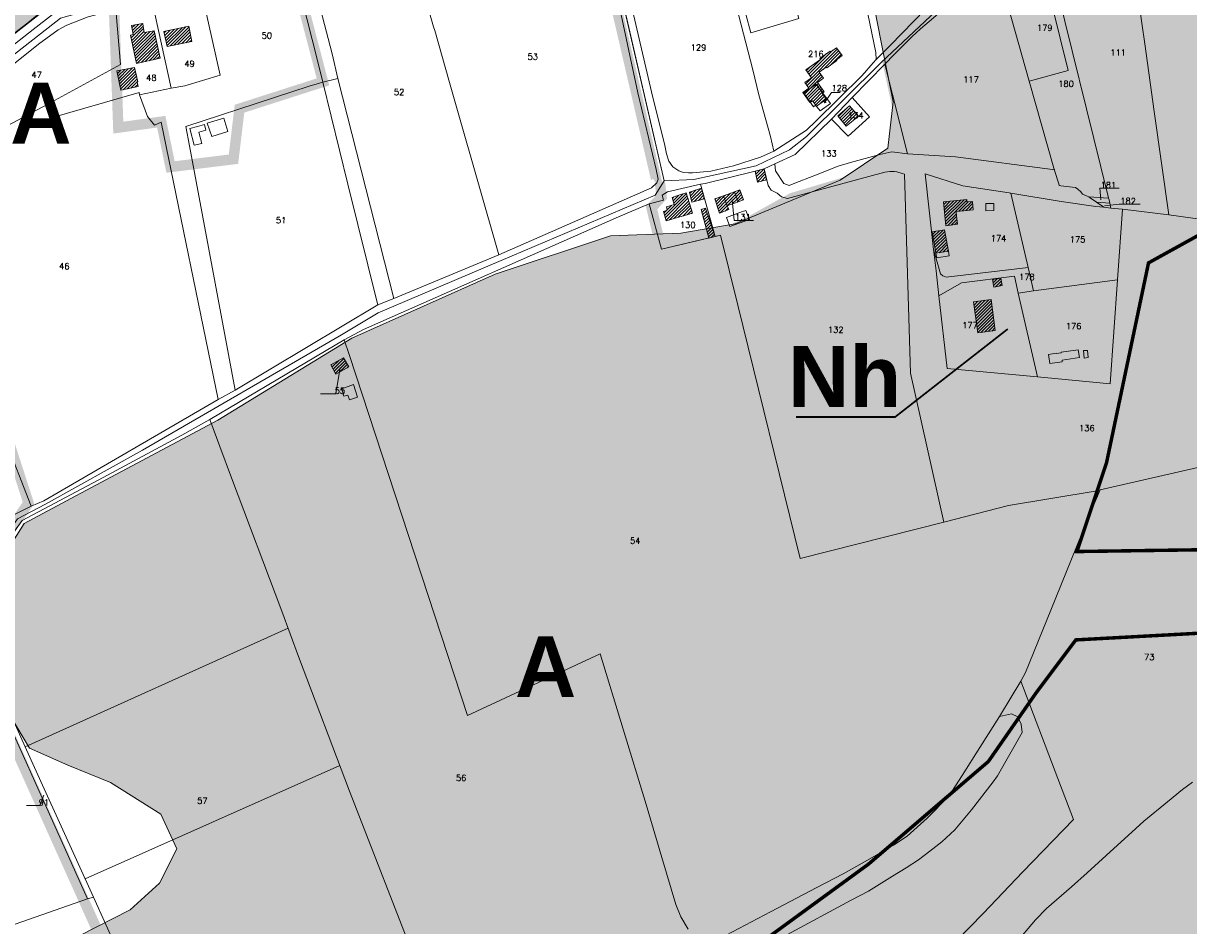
# Model space of a CAD drawing. Header units: metres. Extents: x 578835 to 593571, y 248557 to 255108.
# Tile 124 of 251: x 584321 to 584993, y 250577 to 251097. Entities that reach past the tile are written whole.
import ezdxf

# ---------------------------------------------------------------- set-up
doc = ezdxf.new("R2010")
doc.units = ezdxf.units.M
doc.linetypes.add('CACHEX2', pattern=[0.75, 0.5, -0.25])
doc.linetypes.add('SOLID_LINE', pattern=[0])
for name, color, linetype, lineweight in [('Cad-BATIMENT_BATI_LEGER13', 7, 'SOLID_LINE', 0), ('Cad-BATIMENT_BATI_PRIVE12', 7, 'SOLID_LINE', 0), ('Cad-BATIMENT_BATI_PRIVE12_HACH', 7, 'SOLID_LINE', 0), ('Cad-HYDROGRAPHI_COURS_D_EAU28', 5, 'SOLID_LINE', 0), ('Cad-PARCELLAIRE_PARCELLE1', 250, 'SOLID_LINE', 0), ('Cad-PARCELLAIRE_PARCELLE1_', 250, 'SOLID_LINE', 0), ('Cad-RESEAU_ROUT_AXE_DE_VOIE26', 255, 'SOLID_LINE', 0), ('Cad-RESEAU_ROUT_LIMITE_DE_VOIE_P23', 8, 'SOLID_LINE', 0), ('Cad-TOPONYMIE_DETAIL_PARCELLAIR181', 7, 'SOLID_LINE', 0), ('Cad-TOPONYMIE_NUMERO_DE_PARCELL182', 250, 'SOLID_LINE', 0), ('EBC', 114, 'Continuous', 53), ('EBC hachures', 114, 'Continuous', 18), ('PLU', 7, 'CACHEX2', 5), ('PPRI global - contour', 152, 'Continuous', 5), ('PPRI global - hachures', 152, 'Continuous', 5)]:
    doc.layers.add(name, color=color, linetype=linetype, lineweight=lineweight)
doc.layers.add('PLU nom', color=7, linetype='Continuous')
doc.styles.get("Standard").update_dxf_attribs({"font": 'arialbd_0.ttf', "height": 50})
doc.styles.add('TEXTSTYLE_45_11', font='txt.shx', dxfattribs={"oblique": 50})

msp = doc.modelspace()

# ---------------------------------------------------------------- hatches: boundary and pattern name
at = {"layer": 'Cad-BATIMENT_BATI_PRIVE12_HACH', "ltscale": 0.4}
h = msp.add_hatch(dxfattribs=at)
h.set_pattern_fill('ANSI31', color=256, scale=0.4, style=0)
h.paths.add_polyline_path([(584400.25, 251076.83), (584396.86, 251092.72), (584391.1, 251091.67), (584390.47, 251095.3), (584390.16, 251096.94), (584383.67, 251095.73), (584384.61, 251090.46), (584383.22, 251090.23), (584386.64, 251073.91)])
h = msp.add_hatch(dxfattribs=at)
h.set_pattern_fill('ANSI31', color=256, scale=0.4, style=0)
h.paths.add_polyline_path([(584418.4, 251086.49), (584416.77, 251095.27), (584402.43, 251092.29), (584404.22, 251083.63)])
h = msp.add_hatch(dxfattribs=at)
h.set_pattern_fill('ANSI31', color=256, scale=0.4, style=0)
h.paths.add_polyline_path([(584793.05, 251078.35), (584789.71, 251082.86), (584786.44, 251080.47), (584786.06, 251081), (584780.16, 251076.72), (584780.61, 251076.2), (584772.13, 251070.13), (584775.4, 251065.61), (584771.59, 251062.85), (584773.92, 251059.59), (584770.42, 251057.06), (584774.53, 251051.38), (584776.01, 251052.4), (584778.33, 251049.25), (584784.02, 251053.29), (584781.58, 251056.77), (584782.75, 251057.54), (584778.93, 251062.79), (584782.35, 251065.3), (584779.83, 251068.77), (584783.88, 251071.67), (584784.16, 251071.25), (584790.07, 251075.54), (584789.79, 251075.96)])
h = msp.add_hatch(dxfattribs=at)
h.set_pattern_fill('ANSI31', color=256, scale=0.4, style=0)
h.paths.add_polyline_path([(584387.6, 251060.51), (584387.05, 251063.13), (584387.46, 251063.17), (584385.52, 251071.59), (584375.31, 251069.51), (584377.09, 251061.07), (584377.56, 251058.43)])
h = msp.add_hatch(dxfattribs=at)
h.set_pattern_fill('ANSI31', color=256, scale=0.4, style=0)
h.paths.add_polyline_path([(584802.39, 251043.57), (584797.36, 251049.5), (584790.58, 251043.7), (584795.39, 251037.64)])
h = msp.add_hatch(dxfattribs=at)
h.set_pattern_fill('ANSI31', color=256, scale=0.4, style=0)
h.paths.add_polyline_path([(584749.56, 251006.83), (584748.12, 251013.17), (584742.89, 251011.73), (584744.24, 251005.49)])
h = msp.add_hatch(dxfattribs=at)
h.set_pattern_fill('ANSI31', color=256, scale=0.4, style=0)
h.paths.add_polyline_path([(584706.82, 250987.53), (584703.28, 250999.39), (584699.03, 250997.92), (584695.09, 250996.7), (584696.35, 250992.57), (584691.84, 250991.18), (584692.24, 250989.32), (584690.16, 250988.59), (584691.61, 250983.15)])
h = msp.add_hatch(dxfattribs=at)
h.set_pattern_fill('ANSI31', color=256, scale=0.4, style=0)
h.paths.add_polyline_path([(584713.79, 250995.92), (584712.05, 251001.91), (584705.06, 250999.65), (584706.53, 250993.98)])
h = msp.add_hatch(dxfattribs=at)
h.set_pattern_fill('ANSI31', color=256, scale=0.4, style=0)
h.paths.add_polyline_path([(584727.75, 250989.62), (584726.91, 250991.78), (584724.78, 250997.62), (584719.73, 250995.86), (584722.48, 250987.62)])
h = msp.add_hatch(dxfattribs=at)
h.set_pattern_fill('ANSI31', color=256, scale=0.4, style=0)
h.paths.add_polyline_path([(584733.14, 250994.2), (584731.01, 250999.93), (584724.78, 250997.62), (584726.91, 250991.78)])
h = msp.add_hatch(dxfattribs=at)
h.set_pattern_fill('ANSI31', color=256, scale=0.4, style=0)
h.paths.add_polyline_path([(584736.26, 250995.35), (584734.13, 251001.08), (584731.01, 250999.93), (584733.14, 250994.2)])
h = msp.add_hatch(dxfattribs=at)
h.set_pattern_fill('ANSI31', color=256, scale=0.4, style=0)
h.paths.add_polyline_path([(584861.06, 250988.73), (584865.31, 250989.2), (584868.57, 250989.58), (584868.09, 250994.34), (584864.9, 250994.07), (584864.78, 250995.51), (584851.37, 250994.17), (584852.86, 250980.35), (584859.46, 250981.24), (584858.89, 250985.98), (584858.76, 250988.54)])
h = msp.add_hatch(dxfattribs=at)
h.set_pattern_fill('ANSI31', color=256, scale=0.4, style=0)
h.paths.add_polyline_path([(584719.98, 250974.14), (584714.25, 250990.49), (584711.75, 250989.73), (584716.26, 250973.27)])
h = msp.add_hatch(dxfattribs=at)
h.set_pattern_fill('ANSI31', color=256, scale=0.4, style=0)
h.paths.add_polyline_path([(584854.24, 250965.76), (584852.06, 250977.94), (584844.98, 250976.91), (584847.09, 250964.48)])
h = msp.add_hatch(dxfattribs=at)
h.set_pattern_fill('ANSI31', color=256, scale=0.4, style=0)
h.paths.add_polyline_path([(584879.69, 250949.38), (584884.4, 250950.22), (584885.18, 250945.83), (584880.46, 250944.98)])
h = msp.add_hatch(dxfattribs=at)
h.set_pattern_fill('ANSI31', color=256, scale=0.4, style=0)
h.paths.add_polyline_path([(584871.22, 250918.58), (584881.24, 250919.97), (584878.84, 250937.82), (584868.8, 250936.54)])
h = msp.add_hatch(dxfattribs=at)
h.set_pattern_fill('ANSI31', color=256, scale=0.4, style=0)
h.paths.add_polyline_path([(584508.85, 250899.09), (584505.86, 250904.29), (584498.46, 250900.11), (584501.45, 250894.9)])
at = {"layer": 'EBC hachures', "ltscale": 0.4}
h = msp.add_hatch(dxfattribs=at)
h.set_pattern_fill('EBC', color=256, scale=6, style=0, pattern_type=2)
h.set_pattern_definition([(0, (0, 0), (0, 48), []), (90, (0, 0), (-48, 3e-15), []), (90, (6, 0), (-48, 3e-15), [-21, 6, -21]), (90, (42, 0), (-48, 3e-15), [-21, 6, -21]), (0, (0, 6), (0, 48), [-21, 6, -21]), (0, (0, 42), (0, 48), [-21, 6, -21]), (90, (6.6, 0), (-48, 3e-15), [-18, 3, -6, 3, -18]), (90, (41.4, 0), (-48, 3e-15), [-18, 3, -6, 3, -18]), (90, (7.2, 0), (-48, 3e-15), [-16.2, 1.8, -12, 1.8, -16.2]), (90, (40.8, 0), (-48, 3e-15), [-16.2, 1.8, -12, 1.8, -16.2]), (90, (7.8, 0), (-48, 3e-15), [-15, 1.2, -15.6, 1.2, -15]), (90, (40.2, 0), (-48, 3e-15), [-15, 1.2, -15.6, 1.2, -15]), (90, (8.4, 0), (-48, 3e-15), [-14.4, 0.6, -18, 0.6, -14.4]), (90, (39.6, 0), (-48, 3e-15), [-14.4, 0.6, -18, 0.6, -14.4]), (90, (9, 0), (-48, 3e-15), [-13.5, 0.6, -19.8, 0.6, -13.5]), (90, (39, 0), (-48, 3e-15), [-13.5, 0.6, -19.8, 0.6, -13.5]), (90, (9.6, 0), (-48, 3e-15), [-12.6, 0.6, -21.6, 0.6, -12.6]), (90, (38.4, 0), (-48, 3e-15), [-12.6, 0.6, -21.6, 0.6, -12.6]), (90, (10.2, 0), (-48, 3e-15), [-12, 0.6, -22.8, 0.6, -12]), (90, (37.8, 0), (-48, 3e-15), [-12, 0.6, -22.8, 0.6, -12]), (90, (10.8, 0), (-48, 3e-15), [-11.4, 0.3, -24.6, 0.3, -11.4]), (90, (37.2, 0), (-48, 3e-15), [-11.4, 0.3, -24.6, 0.3, -11.4]), (90, (11.28, 0), (-48, 3e-15), [-11.22, 0, -25.56, 0, -11.22]), (90, (36.72, 0), (-48, 3e-15), [-11.22, 0, -25.56, 0, -11.22]), (0, (0, 6.6), (0, 48), [-18, 3, -6, 3, -18]), (0, (0, 41.4), (0, 48), [-18, 3, -6, 3, -18]), (0, (0, 7.2), (0, 48), [-16.2, 1.8, -12, 1.8, -16.2]), (0, (0, 40.8), (0, 48), [-16.2, 1.8, -12, 1.8, -16.2]), (0, (0, 7.8), (0, 48), [-15, 1.2, -15.6, 1.2, -15]), (0, (0, 40.2), (0, 48), [-15, 1.2, -15.6, 1.2, -15]), (0, (0, 8.4), (0, 48), [-14.4, 0.6, -18, 0.6, -14.4]), (0, (0, 39.6), (0, 48), [-14.4, 0.6, -18, 0.6, -14.4]), (0, (0, 9), (0, 48), [-13.5, 0.6, -19.8, 0.6, -13.5]), (0, (0, 39), (0, 48), [-13.5, 0.6, -19.8, 0.6, -13.5]), (0, (0, 9.6), (0, 48), [-12.6, 0.6, -21.6, 0.6, -12.6]), (0, (0, 38.4), (0, 48), [-12.6, 0.6, -21.6, 0.6, -12.6]), (0, (0, 10.2), (0, 48), [-12, 0.6, -22.8, 0.6, -12]), (0, (0, 37.8), (0, 48), [-12, 0.6, -22.8, 0.6, -12]), (0, (0, 10.8), (0, 48), [-11.4, 0.3, -24.6, 0.3, -11.4]), (0, (0, 37.2), (0, 48), [-11.4, 0.3, -24.6, 0.3, -11.4])])
h.paths.add_polyline_path([(585168.64, 250796.9), (585219.84, 250885.03), (585319.41, 251015.8), (585252.56, 251011.53), (585226.96, 251007.27), (585192.82, 251018.64), (585175.75, 251032.86), (585116.01, 251031.43), (585049.17, 251003.01), (584969.52, 250958.94), (584945.34, 250843.81), (584928.27, 250792.63), (585127.39, 250795.48), (585154.42, 250795.48)])
h.paths.add_polyline_path([(584579.26, 250489.46), (584640.28, 250327.58), (584676.43, 250337.44), (584736.68, 250364.8), (584779.4, 250383.41), (584814.45, 250407.5), (584840.74, 250428.3), (584902.08, 250455.66), (585004.35, 250546.86), (585052.55, 250603.79), (585128.13, 250639.92), (585158.8, 250668.38), (585194.95, 250719.83), (585197.14, 250748.29), (585068.98, 250749.39), (584927.67, 250741.72), (584904.67, 250711.07), (584877.28, 250671.66), (584808.27, 250612.55), (584710.78, 250541.39)])
at = {"layer": 'PPRI global - hachures', "ltscale": 0.4}
h = msp.add_hatch(dxfattribs=at)
h.set_pattern_fill('ANSI36', color=256, scale=2, style=0)
h.paths.add_polyline_path([(583783.61, 251394.92), (583946.21, 251362.57), (584012.55, 251370.66), (584098.3, 251384.41), (584238.25, 251397.35), (584368.5, 251410.28), (584383.06, 251421.61), (584395.2, 251448.29), (584419.46, 251503.28), (584433.22, 251512.17), (584451.82, 251518.64), (584493.89, 251519.45), (584494.7, 251517.83), (584472.05, 251487.91), (584429.17, 251242.09), (584417.04, 251177.39), (584407.33, 251166.07), (584324.01, 251097.34), (584223.69, 251020.52), (584200.23, 251017.28), (584149.27, 251031.84), (583999.6, 251116.75), (583954.3, 251135.35), (583907.38, 251147.47), (583862.89, 251167.69), (583817.58, 251210.55), (583790.89, 251255.83), (583781.18, 251395.73)])
h = msp.add_hatch(dxfattribs=at)
h.set_pattern_fill('ANSI36', color=256, scale=2, style=0)
h.paths.add_polyline_path([(585242.56, 250780.23), (585265.66, 250798.09), (585286.7, 250804.38), (585289.93, 250787.96), (585326.39, 250810.17), (585330.51, 250825.48), (585332.77, 250868.33), (585348.01, 250892.87), (585368.08, 250929.4), (585385.04, 250960.79), (585420, 251010.54), (585447.53, 251036.99), (585518.72, 251077.28), (585598.27, 251123.95), (585621.04, 251151.16), (585692.53, 251198.38), (585723.43, 251230.19), (585637.54, 251423.36), (585591.28, 251427.03), (585538.57, 251422.44), (585488.16, 251414.81), (585414.83, 251394.96), (585343.03, 251372.05), (585277.87, 251348.23), (585198.43, 251338.3), (585108.29, 251333.72), (585046.42, 251316.92), (585001.35, 251284.85), (584795.87, 251178.72), (584800.22, 251164.72), (584815.5, 251086.08), (584822.37, 251051.72), (584819.32, 251024.99), (584791.82, 251006.67), (584731.47, 250981.47), (584700.16, 250976.13), (584659.67, 250974.6), (584593.22, 250952.46), (584510.56, 250915.62), (584433.42, 250868.28), (584351.68, 250824.76), (584321.89, 250808.72), (584305.85, 250783.52), (584289.81, 250751.95), (584310.44, 250703.84), (584324.95, 250679.41), (584347.1, 250669.48), (584371.55, 250659.56), (584400.57, 250641.23), (584409.74, 250621.38), (584399.81, 250601.53), (584383, 250586.26), (584353.21, 250570.99), (584343.28, 250555.72), (584342.52, 250547.32), (584351.68, 250539.68), (584363.14, 250532.81), (584402.1, 250526.7), (584442.58, 250516.01), (584470.85, 250509.9), (584483.07, 250499.98), (584489.18, 250483.18), (584480.78, 250466.38), (584358.94, 250424.9), (584287.9, 250398.94), (584209.22, 250382.14), (584125.96, 250363.05), (584103.32, 250351.74), (584085.24, 250360.61), (584066.5, 250379.34), (584071.07, 250273.21), (584114.62, 250275.14), (584147.19, 250265.93), (584185.77, 250251.87), (584224.57, 250241.26), (584264.15, 250239.99), (584302.22, 250247.96), (584339.45, 250262.04), (584392.88, 250285.19), (584363.5, 250180.41), (584396.55, 250191.71), (584429.35, 250209.71), (584463.06, 250232.48), (584509.48, 250247.33), (584563.23, 250258.54), (584653.27, 250281.47), (584710.91, 250295.68), (584752.12, 250307.72), (584786.5, 250341.33), (584838.38, 250380.15), (584946.57, 250440.75), (585046.31, 250526.64), (585147.58, 250632.48), (585219.01, 250708.68), (585240.76, 250756.07)])

# ---------------------------------------------------------------- linework, layer by layer
at = {"layer": 'Cad-BATIMENT_BATI_LEGER13'}
for points in [[(584426.46, 251035.44), (584425.7, 251038.72), (584421.67, 251037.6), (584417.32, 251036.45), (584419.76, 251026.85), (584424.14, 251027.78), (584422.52, 251034.33), (584426.46, 251035.44), (584426.46, 251035.44)], [(584426.46, 251035.44), (584425.7, 251038.72), (584421.67, 251037.6), (584417.32, 251036.45), (584419.76, 251026.85), (584424.14, 251027.78), (584422.52, 251034.33), (584426.46, 251035.44), (584426.46, 251035.44)], [(584439.14, 251034.71), (584436.95, 251042.23), (584427.37, 251039.41), (584429.99, 251031.72), (584439.14, 251034.71), (584439.14, 251034.71)], [(584439.14, 251034.71), (584436.95, 251042.23), (584427.37, 251039.41), (584429.99, 251031.72), (584439.14, 251034.71), (584439.14, 251034.71)], [(584880.48, 250989.13), (584880.48, 250993.14), (584875.77, 250993.19), (584875.8, 250988.96), (584880.48, 250989.13), (584880.48, 250989.13)], [(584880.48, 250989.13), (584880.48, 250993.14), (584875.77, 250993.19), (584875.8, 250988.96), (584880.48, 250989.13), (584880.48, 250989.13)], [(584728.31, 250979.97), (584739.77, 250983.94), (584737.6, 250989.22), (584735.6, 250988.49), (584726.48, 250985.17), (584728.31, 250979.97), (584728.31, 250979.97)], [(584728.31, 250979.97), (584739.77, 250983.94), (584737.6, 250989.22), (584735.6, 250988.49), (584726.48, 250985.17), (584728.31, 250979.97), (584728.31, 250979.97)], [(584847.09, 250964.48), (584847.56, 250961.86), (584854.72, 250963.01), (584854.24, 250965.76), (584847.09, 250964.48), (584847.09, 250964.48)], [(584847.09, 250964.48), (584847.56, 250961.86), (584854.72, 250963.01), (584854.24, 250965.76), (584847.09, 250964.48), (584847.09, 250964.48)], [(584929.78, 250904.41), (584929.09, 250908.82), (584919.14, 250907.42), (584919.24, 250907.21), (584916.56, 250906.76), (584916.54, 250906.98), (584911.83, 250906.14), (584912.67, 250900.97), (584919.84, 250902.02), (584919.85, 250902.91), (584929.78, 250904.41), (584929.78, 250904.41)], [(584929.78, 250904.41), (584929.09, 250908.82), (584919.14, 250907.42), (584919.24, 250907.21), (584916.56, 250906.76), (584916.54, 250906.98), (584911.83, 250906.14), (584912.67, 250900.97), (584919.84, 250902.02), (584919.85, 250902.91), (584929.78, 250904.41), (584929.78, 250904.41)], [(584934.8, 250904.5), (584934.4, 250908.37), (584932.09, 250908.4), (584932.45, 250904.07), (584934.8, 250904.5), (584934.8, 250904.5)], [(584934.8, 250904.5), (584934.4, 250908.37), (584932.09, 250908.4), (584932.45, 250904.07), (584934.8, 250904.5), (584934.8, 250904.5)], [(584513.84, 250881.66), (584511.6, 250888.83), (584504.8, 250886.38), (584506.06, 250882.13), (584508.24, 250882.76), (584509.2, 250880.05), (584513.84, 250881.66), (584513.84, 250881.66)], [(584513.84, 250881.66), (584511.6, 250888.83), (584504.8, 250886.38), (584506.06, 250882.13), (584508.24, 250882.76), (584509.2, 250880.05), (584513.84, 250881.66), (584513.84, 250881.66)]]:
    msp.add_lwpolyline(points, close=True, dxfattribs=at)
at = {"layer": 'Cad-BATIMENT_BATI_PRIVE12'}
for points in [[(584400.25, 251076.83), (584396.86, 251092.72), (584391.1, 251091.67), (584390.47, 251095.3), (584390.16, 251096.94), (584383.67, 251095.73), (584384.61, 251090.46), (584383.22, 251090.23), (584386.64, 251073.91), (584400.25, 251076.83), (584400.25, 251076.83)], [(584418.4, 251086.49), (584416.77, 251095.27), (584402.43, 251092.29), (584404.22, 251083.63), (584418.4, 251086.49), (584418.4, 251086.49)], [(584793.05, 251078.35), (584789.71, 251082.86), (584786.44, 251080.47), (584786.06, 251081), (584780.16, 251076.72), (584780.61, 251076.2), (584772.13, 251070.13), (584775.4, 251065.61), (584771.59, 251062.85), (584773.92, 251059.59), (584770.42, 251057.06), (584774.53, 251051.38), (584776.01, 251052.4), (584778.33, 251049.25), (584784.02, 251053.29), (584781.58, 251056.77), (584782.75, 251057.54), (584778.93, 251062.79), (584782.35, 251065.3), (584779.83, 251068.77), (584783.88, 251071.67), (584784.16, 251071.25), (584790.07, 251075.54), (584789.79, 251075.96), (584793.05, 251078.35), (584793.05, 251078.35)], [(584387.6, 251060.51), (584387.05, 251063.13), (584387.46, 251063.17), (584385.52, 251071.59), (584375.31, 251069.51), (584377.09, 251061.07), (584377.56, 251058.43), (584387.6, 251060.51), (584387.6, 251060.51)], [(584802.39, 251043.57), (584797.36, 251049.5), (584790.58, 251043.7), (584795.39, 251037.64), (584802.39, 251043.57), (584802.39, 251043.57)], [(584749.56, 251006.83), (584748.12, 251013.17), (584742.89, 251011.73), (584744.24, 251005.49), (584749.56, 251006.83), (584749.56, 251006.83)], [(584706.82, 250987.53), (584703.28, 250999.39), (584699.03, 250997.92), (584695.09, 250996.7), (584696.35, 250992.57), (584691.84, 250991.18), (584692.24, 250989.32), (584690.16, 250988.59), (584691.61, 250983.15), (584706.82, 250987.53), (584706.82, 250987.53)], [(584713.79, 250995.92), (584712.05, 251001.91), (584705.06, 250999.65), (584706.53, 250993.98), (584713.79, 250995.92), (584713.79, 250995.92)], [(584727.75, 250989.62), (584726.91, 250991.78), (584724.78, 250997.62), (584719.73, 250995.86), (584722.48, 250987.62), (584727.75, 250989.62), (584727.75, 250989.62)], [(584733.14, 250994.2), (584731.01, 250999.93), (584724.78, 250997.62), (584726.91, 250991.78), (584733.14, 250994.2), (584733.14, 250994.2)], [(584736.26, 250995.35), (584734.13, 251001.08), (584731.01, 250999.93), (584733.14, 250994.2), (584736.26, 250995.35), (584736.26, 250995.35)], [(584861.06, 250988.73), (584865.31, 250989.2), (584868.57, 250989.58), (584868.09, 250994.34), (584864.9, 250994.07), (584864.78, 250995.51), (584851.37, 250994.17), (584852.86, 250980.35), (584859.46, 250981.24), (584858.89, 250985.98), (584858.76, 250988.54), (584861.06, 250988.73), (584861.06, 250988.73)], [(584719.98, 250974.14), (584714.25, 250990.49), (584711.75, 250989.73), (584716.26, 250973.27), (584719.98, 250974.14), (584719.98, 250974.14)], [(584854.24, 250965.76), (584852.06, 250977.94), (584844.98, 250976.91), (584847.09, 250964.48), (584854.24, 250965.76), (584854.24, 250965.76)], [(584879.69, 250949.38), (584884.4, 250950.22), (584885.18, 250945.83), (584880.46, 250944.98), (584879.69, 250949.38), (584879.69, 250949.38)], [(584871.22, 250918.58), (584881.24, 250919.97), (584878.84, 250937.82), (584868.8, 250936.54), (584871.22, 250918.58), (584871.22, 250918.58)], [(584508.85, 250899.09), (584505.86, 250904.29), (584498.46, 250900.11), (584501.45, 250894.9), (584508.85, 250899.09), (584508.85, 250899.09)]]:
    msp.add_lwpolyline(points, close=True, dxfattribs=at)
at = {"layer": 'Cad-HYDROGRAPHI_COURS_D_EAU28'}
msp.add_lwpolyline([(584316.31, 251084.87), (584327.15, 251093.35), (584338.3, 251101.97), (584341.42, 251104.13), (584337.34, 251107.47), (584312.82, 251088.14)], dxfattribs=at)
at = {"layer": 'Cad-PARCELLAIRE_PARCELLE1'}
for points in [[(584241.69, 251281.39), (584241.1, 251292.38), (584297.61, 251298.77), (584353.77, 251304.58), (584373.45, 251136.01), (584342.99, 251111.95), (584312.82, 251088.14), (584297.44, 251076.82), (584292.41, 251072.95), (584278.14, 251061.28), (584263.29, 251049.45), (584259.57, 251046.68), (584255.4, 251105.52), (584241.69, 251281.39), (584241.69, 251281.39)], [(584595.3, 250963.61), (584571.45, 251046.67), (584566.8, 251062.78), (584558.36, 251092.83), (584557.61, 251094.89), (584549.32, 251124.07), (584540.41, 251155.65), (584554.69, 251160.42), (584590.05, 251171.28), (584613.31, 251178.02), (584644.96, 251187.02), (584646.88, 251182.84), (584651.95, 251156.73), (584658.92, 251129.56), (584659.73, 251125.84), (584663.45, 251112.88), (584675.3, 251056.91), (584686.01, 251012.66), (584687.05, 251007.18), (584686.4, 251005), (584683.17, 251002.28), (584595.3, 250963.61), (584595.3, 250963.61)], [(584502.62, 251065.22), (584499.22, 251079.3), (584484.94, 251134.74), (584533.59, 251153.41), (584540.41, 251155.65), (584549.32, 251124.07), (584557.61, 251094.89), (584558.36, 251092.83), (584566.8, 251062.78), (584571.45, 251046.67), (584595.3, 250963.61), (584534.82, 250938.49), (584502.62, 251065.22), (584502.62, 251065.22)], [(584812.6, 251076.2), (584820.82, 251084.47), (584840.88, 251104.87), (584841.64, 251105.6), (584830.68, 251126.2), (584829.65, 251128.57), (584824.9, 251140.09), (584819.82, 251150.59), (584799.6, 251140.98), (584799.83, 251140.11), (584806.65, 251108.03), (584812.52, 251080.21), (584812.6, 251076.2), (584812.6, 251076.2)], [(584947.15, 250993.37), (584946.76, 250995.23), (584946.5, 250996.22), (584946.26, 250997.2), (584913.14, 251131.87), (584912.9, 251132.74), (584913.86, 251133.16), (584958.18, 251149.35), (584959.48, 251140.65), (584961.72, 251124.79), (584963.94, 251109.03), (584967.34, 251085.24), (584972.83, 251046.13), (584981.2, 250986.63), (584954.54, 250989.87), (584947.81, 250990.52), (584947.15, 250993.37), (584947.15, 250993.37)], [(584406.47, 251059.63), (584414.53, 251060.86), (584434.7, 251067.12), (584423.46, 251117.79), (584462.42, 251128.06), (584476.71, 251132.72), (584484.94, 251134.74), (584499.22, 251079.3), (584502.62, 251065.22), (584493.99, 251063.04), (584491.98, 251062.43), (584486.1, 251060.72), (584415.08, 251037.5), (584417.17, 251026.3), (584443.35, 250885.69), (584433.58, 250880.31), (584400.85, 251040.09), (584397.04, 251038.33), (584392.92, 251043.22), (584388.41, 251055.78), (584406.47, 251059.63), (584406.47, 251059.63)], [(584731.77, 251123.95), (584759.39, 251132.83), (584768.1, 251099.68), (584740.5, 251091.57), (584731.77, 251123.95), (584731.77, 251123.95)], [(584946.5, 250996.22), (584935.07, 250996.93), (584934.12, 250997.4), (584931.46, 250998.63), (584930.53, 250999.89), (584928.84, 251001.42), (584927.53, 251002.32), (584919.02, 251003.39), (584918.11, 251003.53), (584917.78, 251004.51), (584915.62, 251011.58), (584915.38, 251012.56), (584915.05, 251013.54), (584900.79, 251063.73), (584923.28, 251069.85), (584909.3, 251126.64), (584906.03, 251130.17), (584911.94, 251132.44), (584912.9, 251132.74), (584913.14, 251131.87), (584946.26, 250997.2), (584946.5, 250996.22), (584946.5, 250996.22)], [(584906.03, 251130.17), (584909.3, 251126.64), (584923.28, 251069.85), (584900.79, 251063.73), (584884.62, 251121.01), (584884.39, 251121.88), (584885.26, 251122.3), (584904.03, 251129.43), (584905, 251129.74), (584906.03, 251130.17), (584906.03, 251130.17)], [(584884.39, 251121.88), (584883.42, 251121.58), (584879.51, 251120.03), (584876.56, 251118.78), (584869.65, 251115.63), (584865.3, 251113.38), (584858.31, 251109.33), (584853.15, 251105.9), (584848.33, 251102.48), (584843.09, 251098.03), (584838.25, 251093.84), (584833.2, 251089.17), (584828.55, 251084.66), (584822.92, 251079.06), (584817.62, 251073.39), (584830.76, 251021.75), (584858.27, 251020.04), (584914.29, 251012.7), (584915.38, 251012.56), (584915.05, 251013.54), (584900.79, 251063.73), (584884.62, 251121.01), (584884.39, 251121.88), (584884.39, 251121.88)], [(584406.47, 251059.63), (584395.46, 251110.43), (584423.46, 251117.79), (584434.7, 251067.12), (584414.53, 251060.86), (584406.47, 251059.63), (584406.47, 251059.63)], [(584335.2, 251050.22), (584306.54, 251035.11), (584280.59, 251020.13), (584259.6, 251012.8), (584258.75, 251026.89), (584276.36, 251042.06), (584299.92, 251060.98), (584330.08, 251084.9), (584341.41, 251093.31), (584346.54, 251095.98), (584358.85, 251100.68), (584374.65, 251105.01), (584377.46, 251073.26), (584335.2, 251050.22), (584335.2, 251050.22)], [(584388.41, 251055.78), (584388.13, 251057.2), (584336.94, 251042.23), (584335.2, 251050.22), (584377.46, 251073.26), (584374.65, 251105.01), (584395.46, 251110.43), (584406.47, 251059.63), (584388.41, 251055.78), (584388.41, 251055.78)], [(584817.62, 251073.39), (584830.76, 251021.75), (584821.67, 251022.89), (584814.72, 251021.31), (584797.87, 251016.77), (584790.7, 251014.73), (584776.83, 251009.11), (584765.73, 251004.84), (584762.46, 251003.56), (584759.47, 251004.65), (584754.65, 251012.05), (584754.32, 251016.03), (584766.07, 251021.47), (584786.88, 251041.72), (584796.6, 251031.94), (584808.87, 251043), (584798.85, 251054.31), (584817.62, 251073.39), (584817.62, 251073.39)], [(584534.82, 250938.49), (584502.62, 251065.22), (584493.99, 251063.04), (584491.98, 251062.43), (584486.1, 251060.72), (584415.08, 251037.5), (584417.17, 251026.3), (584443.35, 250885.69), (584525.58, 250934.7), (584534.82, 250938.49), (584534.82, 250938.49)], [(584770.96, 251056.66), (584776.57, 251048.77), (584777.79, 251049.87), (584780.46, 251046.53), (584786.29, 251050.81), (584778.18, 251061.95), (584770.96, 251056.66), (584770.96, 251056.66)], [(584770.96, 251056.66), (584776.57, 251048.77), (584777.79, 251049.87), (584780.46, 251046.53), (584786.29, 251050.81), (584778.18, 251061.95), (584770.96, 251056.66), (584770.96, 251056.66)], [(584298.18, 250854.94), (584287.95, 250896.45), (584274.56, 250953.07), (584259.6, 251012.8), (584280.59, 251020.13), (584306.54, 251035.11), (584335.2, 251050.22), (584336.94, 251042.23), (584388.13, 251057.2), (584388.41, 251055.78), (584392.92, 251043.22), (584397.04, 251038.33), (584400.85, 251040.09), (584433.58, 250880.31), (584333.18, 250821.87), (584326.01, 250818.82), (584310.39, 250858.76), (584298.18, 250854.94), (584298.18, 250854.94)], [(584798.85, 251054.31), (584786.88, 251041.72), (584796.6, 251031.94), (584808.87, 251043), (584798.85, 251054.31), (584798.85, 251054.31)], [(584719.98, 250974.14), (584711.44, 251004.31), (584692.52, 250999.83), (584689.45, 250998.01), (584690.2, 250995.06), (584681.97, 250992.93), (584688.93, 250966.87), (584719.98, 250974.14), (584719.98, 250974.14)], [(584900.13, 250956.21), (584890.21, 250999.08), (584889.28, 250999.23), (584862.64, 251003.35), (584840.87, 251010.23), (584845.76, 250966.61), (584849.66, 250952.56), (584851.06, 250951.56), (584853.02, 250950.72), (584900.13, 250956.21), (584900.13, 250956.21)], [(584724.78, 250997.62), (584726.91, 250991.78), (584733.14, 250994.2), (584731.01, 250999.93), (584724.78, 250997.62), (584724.78, 250997.62)], [(584724.78, 250997.62), (584726.91, 250991.78), (584733.14, 250994.2), (584731.01, 250999.93), (584724.78, 250997.62), (584724.78, 250997.62)], [(584900.13, 250956.21), (584890.21, 250999.08), (584919.22, 250994.27), (584939.25, 250991.37), (584943.72, 250991.08), (584947.81, 250990.52), (584954.54, 250989.87), (584951.68, 250949.16), (584903.24, 250942.77), (584900.13, 250956.21), (584900.13, 250956.21)], [(584947.15, 250993.37), (584939.61, 250993.85), (584935.85, 250996.43), (584935.07, 250996.93), (584946.5, 250996.22), (584946.76, 250995.23), (584947.15, 250993.37), (584947.15, 250993.37)], [(584947.15, 250993.37), (584939.61, 250993.85), (584943.72, 250991.08), (584947.81, 250990.52), (584947.15, 250993.37), (584947.15, 250993.37)], [(584900.13, 250956.21), (584853.02, 250950.72), (584851.06, 250951.56), (584849.66, 250952.56), (584845.76, 250966.61), (584847.12, 250954.35), (584848.74, 250939.87), (584861.71, 250947.43), (584892.23, 250951.21), (584894.43, 250941.58), (584903.24, 250942.77), (584900.13, 250956.21), (584900.13, 250956.21)], [(584894.43, 250941.58), (584905.57, 250893.24), (584853.46, 250898.14), (584848.74, 250939.87), (584861.71, 250947.43), (584892.23, 250951.21), (584894.43, 250941.58), (584894.43, 250941.58)], [(584903.24, 250942.77), (584951.68, 250949.16), (584947.45, 250889.28), (584905.57, 250893.24), (584894.43, 250941.58), (584903.24, 250942.77), (584903.24, 250942.77)], [(584508.85, 250899.09), (584505.86, 250904.29), (584498.46, 250900.11), (584501.45, 250894.9), (584508.85, 250899.09), (584508.85, 250899.09)], [(584361.91, 250593.52), (584333.36, 250655.9), (584323.33, 250678.35), (584299.37, 250731.2), (584288.6, 250755.5), (584286.2, 250752.62), (584289.6, 250745.55), (584290.81, 250742.74), (584358.37, 250592.44), (584361.91, 250593.52), (584361.91, 250593.52)], [(584289.6, 250745.55), (584259.56, 250707.36), (584251.32, 250696.42), (584244.73, 250686.51), (584259, 250654.82), (584296.43, 250570.99), (584301.65, 250572.66), (584358.37, 250592.44), (584290.81, 250742.74), (584289.6, 250745.55), (584289.6, 250745.55)], [(584387.79, 250532.36), (584375.06, 250561.51), (584376.09, 250562.04), (584361.91, 250593.52), (584358.37, 250592.44), (584301.65, 250572.66), (584320.76, 250515.62), (584324.26, 250505.32), (584325.24, 250502.5), (584391.01, 250525.5), (584387.79, 250532.36), (584387.79, 250532.36)]]:
    msp.add_lwpolyline(points, close=True, dxfattribs=at)
for points in [[(585073.32, 251122.09), (585102.71, 250996.57), (585102.71, 250996.57), (585102.71, 250996.57), (585088.76, 250992.84), (585079.76, 250990.08), (585071.07, 250986.58), (585061.31, 250980.96), (585030.97, 250980.99), (585026.3, 250981.49), (585020.44, 250981.66), (585010.22, 250982.59), (584981.2, 250986.63), (584972.83, 251046.13), (584967.34, 251085.24), (584963.94, 251109.03)], [(584733.58, 251101.36), (584741.7, 251070.26), (584745.06, 251055.83), (584751.69, 251031.75), (584753.63, 251023.22), (584746, 251019.91), (584730.5, 251014.93), (584717.4, 251011.83), (584706.77, 251010.83), (584704.64, 251010.76), (584701.73, 251011.07), (584699.01, 251011.97), (584695.6, 251014.25), (584693.18, 251017.5), (584691.84, 251021.84), (584690.86, 251026.55), (584683.17, 251057.46), (584672.21, 251104.58)], [(585004.7, 250842.68), (584941.61, 250828.15), (584938.79, 250827.35), (584888.94, 250819.06), (584851.56, 250809.58), (584832.43, 250895.38), (584828.94, 251010.01), (584827.58, 251010.46), (584824.62, 251011.33), (584823.21, 251011.54), (584820.49, 251011.53), (584819.1, 251011.42), (584817.71, 251011.19), (584761.59, 250996.02), (584758.13, 250997.07), (584755.57, 250999.08), (584752.2, 251000.91), (584750.35, 251003.44), (584748.12, 251013.17), (584754.32, 251016.03), (584754.65, 251012.05), (584759.47, 251004.65), (584762.46, 251003.56), (584765.73, 251004.84), (584776.83, 251009.11), (584790.7, 251014.73), (584797.87, 251016.77), (584814.72, 251021.31), (584821.67, 251022.89), (584830.76, 251021.75), (584858.27, 251020.04), (584914.29, 251012.7), (584915.38, 251012.56), (584915.62, 251011.58), (584917.78, 251004.51), (584918.11, 251003.53), (584919.02, 251003.39), (584927.53, 251002.32), (584928.84, 251001.42), (584930.53, 250999.89), (584931.46, 250998.63), (584934.12, 250997.4), (584935.07, 250996.93), (584935.85, 250996.43), (584939.61, 250993.85), (584943.72, 250991.08), (584939.25, 250991.37), (584919.22, 250994.27), (584890.21, 250999.08), (584889.28, 250999.23), (584862.64, 251003.35), (584840.87, 251010.23), (584845.76, 250966.61), (584847.12, 250954.35), (584848.74, 250939.87), (584848.74, 250939.87), (584848.74, 250939.87), (584853.46, 250898.14), (584905.57, 250893.24), (584947.45, 250889.28), (584951.68, 250949.16), (584954.54, 250989.87), (584981.2, 250986.63), (585010.22, 250982.59)], [(584711.58, 250563.89), (584751.86, 250584.99), (584778.38, 250599.13), (584793.73, 250606.88), (584807.58, 250614.73), (584822.69, 250623.46), (584830.49, 250628.68), (584842, 250639.01), (584854.54, 250651.76), (584862.12, 250663.54), (584872.4, 250679.68), (584883.75, 250697.68), (584895.92, 250717.87), (584898.62, 250723), (584913.26, 250758.89), (584934.09, 250810.58), (584941.61, 250828.15), (584938.79, 250827.35), (584888.94, 250819.06), (584851.56, 250809.58), (584768.8, 250788.62), (584733.01, 250934.66), (584722.89, 250974.83), (584688.93, 250966.87), (584681.97, 250992.93), (584664.21, 250985.43), (584517.36, 250920.64), (584506.22, 250914.69), (584506.22, 250914.69), (584506.22, 250914.69), (584509.07, 250906.24), (584577.18, 250698.13), (584653.68, 250733.73), (584680.24, 250646.89), (584689.22, 250616.42), (584697.33, 250589.34), (584700.16, 250582.11), (584704.3, 250574.99)], [(584548.96, 250552.41), (584509.25, 250654.55), (584479.93, 250732.25), (584470.33, 250758.31), (584441.23, 250835.03), (584434.62, 250853.09), (584428.77, 250868.76), (584506.22, 250914.69), (584506.22, 250914.69), (584506.22, 250914.69), (584509.07, 250906.24), (584577.18, 250698.13), (584653.68, 250733.73), (584680.24, 250646.89), (584689.22, 250616.42), (584697.33, 250589.34), (584700.16, 250582.11), (584704.3, 250574.99)], [(584376.09, 250562.04), (584361.91, 250593.52), (584333.36, 250655.9), (584323.33, 250678.35), (584299.37, 250731.2), (584288.6, 250755.5), (584297, 250774.37), (584311.91, 250798.13), (584320.7, 250810.46), (584367.43, 250835.32), (584412.8, 250859.62), (584428.77, 250868.76), (584434.62, 250853.09), (584441.23, 250835.03), (584470.33, 250758.31), (584479.93, 250732.25), (584509.25, 250654.55), (584548.96, 250552.41)], [(584310.39, 250858.76), (584326.01, 250818.82), (584326.01, 250818.82), (584326.01, 250818.82), (584316.66, 250814.25)], [(584843.68, 250552.76), (584874.21, 250584.07), (584897.11, 250608.05), (584926.24, 250638.26), (584917.34, 250661.92), (584895.92, 250717.87), (584898.62, 250723), (584913.26, 250758.89), (584934.09, 250810.58), (584941.61, 250828.15), (585004.62, 250842.67)], [(584843.68, 250552.76), (584874.21, 250584.07), (584897.11, 250608.05), (584926.24, 250638.26), (584917.34, 250661.92), (584895.92, 250717.87), (584883.75, 250697.68), (584890.57, 250699.03), (584894.34, 250697.34), (584896.26, 250693.15), (584896.66, 250688.28), (584882.58, 250663.47), (584879.98, 250660.03), (584867.58, 250643.72), (584857.99, 250632.2), (584850.56, 250625.35), (584843.58, 250620.08), (584837, 250614.96), (584829.87, 250610.46), (584822.04, 250605.57), (584808.16, 250596.94), (584798.21, 250591.76), (584761.13, 250571.83)], [(584711.58, 250563.89), (584751.86, 250584.99), (584778.38, 250599.13), (584793.73, 250606.88), (584807.58, 250614.73), (584822.69, 250623.46), (584830.49, 250628.68), (584842, 250639.01), (584854.54, 250651.76), (584862.12, 250663.54), (584872.4, 250679.68), (584883.75, 250697.68), (584890.57, 250699.03), (584894.34, 250697.34), (584896.26, 250693.15), (584896.66, 250688.28), (584882.58, 250663.47), (584879.98, 250660.03), (584867.58, 250643.72), (584857.99, 250632.2), (584850.56, 250625.35), (584843.58, 250620.08), (584837, 250614.96), (584829.87, 250610.46), (584822.04, 250605.57), (584808.16, 250596.94), (584798.21, 250591.76), (584761.13, 250571.83)], [(584994.77, 250659.82), (584989.11, 250655.44), (584980.38, 250648.47), (584966.89, 250637.31), (584959.91, 250631.03), (584951.63, 250623.54), (584934.25, 250607.6), (584925.12, 250599.37), (584910.83, 250586.91), (584904.45, 250580.47), (584881.03, 250552.87)]]:
    msp.add_lwpolyline(points, dxfattribs=at)
at = {"layer": 'Cad-PARCELLAIRE_PARCELLE1_'}
for points in [[(584731.77, 251123.95), (584727.84, 251122.62), (584733.58, 251101.36), (584741.7, 251070.26), (584745.06, 251055.83), (584751.69, 251031.75), (584753.63, 251023.22), (584772.57, 251035.39), (584777.9, 251040.64), (584804.64, 251066.84), (584810.95, 251074.27), (584812.6, 251076.2), (584812.52, 251080.21), (584806.65, 251108.03), (584799.83, 251140.11), (584799.6, 251140.98), (584799.35, 251141.97), (584798.49, 251145.46), (584759.39, 251132.83), (584768.1, 251099.68), (584740.5, 251091.57), (584731.77, 251123.95), (584731.77, 251123.95)], [(584719.98, 250974.14), (584722.89, 250974.83), (584733.01, 250934.66), (584768.8, 250788.62), (584851.56, 250809.58), (584832.43, 250895.38), (584828.94, 251010.01), (584827.58, 251010.46), (584824.62, 251011.33), (584823.21, 251011.54), (584820.49, 251011.53), (584819.1, 251011.42), (584817.71, 251011.19), (584761.59, 250996.02), (584758.13, 250997.07), (584755.57, 250999.08), (584752.2, 251000.91), (584750.35, 251003.44), (584748.12, 251013.17), (584742.89, 251011.73), (584714.22, 251004.65), (584711.44, 251004.31), (584719.98, 250974.14), (584719.98, 250974.14)], [(584508.85, 250899.09), (584505.86, 250904.29), (584498.46, 250900.11), (584501.45, 250894.9), (584508.85, 250899.09), (584508.85, 250899.09)]]:
    msp.add_lwpolyline(points, close=True, dxfattribs=at)
at = {"layer": 'Cad-RESEAU_ROUT_AXE_DE_VOIE26'}
msp.add_line((584647.73, 251191.89), (584690.45, 251006.21), dxfattribs=at)
msp.add_line((584647.73, 251191.89), (584690.45, 251006.21), dxfattribs=at)
for points in [[(584690.45, 251006.21), (584646.88, 251195.55), (584575.97, 251367.57), (584529.31, 251501.86)], [(584690.45, 251006.21), (584646.88, 251195.55), (584575.97, 251367.57), (584529.31, 251501.86)], [(584647.73, 251191.89), (584540.07, 251160.3), (584520.71, 251154.28), (584484.31, 251139.65), (584342.84, 251099.9), (584222.48, 251005.84), (584193.83, 250983.53), (584185.62, 250980.97), (584175.65, 250979.79), (584119.35, 250899.98), (584100.22, 250869.92), (584081.28, 250840.39), (584059.61, 250804.95), (584036.7, 250764.11), (584024.27, 250749.01), (584009.24, 250742.87), (583987.49, 250742.88), (583884.15, 250755.15), (583785.42, 250764.85), (583644.94, 250779.87)], [(584647.73, 251191.89), (584540.07, 251160.3), (584520.71, 251154.28), (584484.31, 251139.65), (584342.84, 251099.9), (584222.48, 251005.84), (584193.83, 250983.53), (584185.62, 250980.97), (584175.65, 250979.79), (584119.35, 250899.98), (584100.22, 250869.92), (584081.28, 250840.39), (584059.61, 250804.95), (584036.7, 250764.11), (584024.27, 250749.01), (584009.24, 250742.87), (583987.49, 250742.88), (583884.15, 250755.15), (583785.42, 250764.85), (583644.94, 250779.87)], [(584647.73, 251191.89), (584540.07, 251160.3), (584520.71, 251154.28), (584484.31, 251139.65), (584342.84, 251099.9), (584222.48, 251005.84), (584193.83, 250983.53), (584185.62, 250980.97), (584175.65, 250979.79), (584119.35, 250899.98), (584100.22, 250869.92), (584081.28, 250840.39), (584059.61, 250804.95), (584036.7, 250764.11), (584024.27, 250749.01), (584009.24, 250742.87)], [(584853.39, 251109.9), (584815.62, 251074.47), (584772.45, 251031.71), (584762.68, 251024.04), (584743.43, 251014.83), (584707.62, 251007), (584690.45, 251006.21)], [(584166.09, 250573.15), (584178.18, 250601.88), (584205.11, 250651.89), (584219.96, 250674.74), (584238.84, 250703.48), (584258.55, 250730.22), (584281.29, 250756.57), (584293.32, 250776.36), (584318.12, 250811.53), (584334.1, 250820.01), (584390.03, 250851.01), (584504.65, 250917.55), (584525.85, 250930.15), (584596.71, 250960.28), (584685.4, 250998.03), (584690.45, 251006.21)], [(584166.09, 250573.15), (584178.18, 250601.88), (584205.11, 250651.89), (584219.96, 250674.74), (584238.84, 250703.48), (584258.55, 250730.22), (584281.29, 250756.57), (584293.32, 250776.36), (584318.12, 250811.53), (584334.1, 250820.01), (584390.03, 250851.01), (584504.65, 250917.55), (584525.85, 250930.15), (584596.71, 250960.28), (584685.4, 250998.03), (584690.45, 251006.21)]]:
    msp.add_lwpolyline(points, dxfattribs=at)
at = {"layer": 'Cad-RESEAU_ROUT_LIMITE_DE_VOIE_P23'}
for p, q in [((584473.93, 250748.53), (584322.48, 250680.13)), ((584357.1, 250604.03), (584503.63, 250669.38))]:
    msp.add_line(p, q, dxfattribs=at)
msp.add_lwpolyline([(584525.61, 250934.66), (584508.23, 251004.21), (584494.02, 251063.04), (584490.57, 251076.34), (584479.15, 251121.93), (584476.72, 251132.67)], dxfattribs=at)
at = {"layer": 'Cad-TOPONYMIE_DETAIL_PARCELLAIR181'}
for points in [[(584782.62, 251052.17), (584782.87, 251051.19), (584786.91, 251057.1), (584786.91, 251057.1)], [(584782.87, 251051.19), (584783.85, 251051.39), (584783.85, 251051.39)], [(584786.91, 251057.1), (584791.85, 251057.18), (584791.85, 251057.18)], [(584952.62, 251001.97), (584941.5, 251001.93), (584942.05, 250995.28), (584942.05, 250995.28)], [(584741.95, 250983.45), (584730.83, 250983.41), (584729.75, 250995.36), (584729.75, 250995.36)], [(584964.69, 250992.72), (584952.64, 250992.82), (584944.24, 250991.78), (584944.24, 250991.78)], [(584492.67, 250883.46), (584501.33, 250883.52), (584503.85, 250898.66), (584503.85, 250898.66)], [(584323.21, 250646.25), (584330.87, 250646.33), (584333.25, 250652.21), (584333.25, 250652.21)]]:
    msp.add_lwpolyline(points, dxfattribs=at)
at = {"layer": 'EBC', "ltscale": 0.4, "const_width": 2}
for points in [[(585168.64, 250796.9), (585219.84, 250885.03), (585319.41, 251015.8), (585252.56, 251011.53), (585226.96, 251007.27), (585192.82, 251018.64), (585175.75, 251032.86), (585116.01, 251031.43), (585049.17, 251003.01), (584969.52, 250958.94), (584945.34, 250843.81), (584928.27, 250792.63), (585127.39, 250795.48), (585154.42, 250795.48)], [(584579.26, 250489.46), (584640.28, 250327.58), (584676.43, 250337.44), (584736.68, 250364.8), (584779.4, 250383.41), (584814.45, 250407.5), (584840.74, 250428.3), (584902.08, 250455.66), (585004.35, 250546.86), (585052.55, 250603.79), (585128.13, 250639.92), (585158.8, 250668.38), (585194.95, 250719.83), (585197.14, 250748.29), (585068.98, 250749.39), (584927.67, 250741.72), (584904.67, 250711.07), (584877.28, 250671.66), (584808.27, 250612.55), (584710.78, 250541.39), (584579.26, 250489.46), (584579.26, 250489.46)]]:
    msp.add_lwpolyline(points, close=True, dxfattribs=at)
at = {"layer": 'PLU', "color": 7, "ltscale": 2, "const_width": 6}
for points in [[(584964.4, 251736.73), (584650.54, 251705.7), (584537.96, 251563.78), (584490.48, 251502.07), (584478.11, 251473.72), (584427.7, 251189.05), (584421.61, 251172.11), (584372.86, 251127.82), (584376.12, 251036.87), (584400.86, 251040.29), (584406.2, 251014.19), (584442.46, 251018.69), (584445.92, 251047.8), (584494, 251063.23), (584473.9, 251140.25), (584517.06, 251158.67), (584634.36, 251193.33), (584641.49, 251199.1), (584686.37, 251005.19), (584685.79, 251004.82)], [(584685.99, 250965.69), (584685.99, 250965.69), (584685.99, 250965.69), (584685.99, 250965.69), (584723.7, 250975.52), (584740.63, 250983.17), (584764.13, 250996.27), (584822.59, 251013.75), (584830.79, 251021.4), (584819.32, 251074.37), (584852.7, 251106.23), (584885.48, 251120.97), (584958.57, 251149.64), (584958.57, 251149.64), (584958.57, 251149.64), (584958.57, 251149.64), (584958.57, 251149.64)], [(584256.47, 251039.3), (584299.84, 250856.8), (584312.75, 250856.8), (584324.37, 250820.68), (584281.76, 250757.47), (584419.85, 250450.19)], [(584853.46, 250898.14), (584853.46, 250898.14), (584853.46, 250898.14), (584853.46, 250898.14), (584905.59, 250892.45), (584937.53, 250890.14), (584944.16, 250909.46), (584936.43, 250937.04), (584898.34, 250964.63), (584877.91, 250977.87), (584848.1, 251008.22), (584840.4, 251009.88), (584840.4, 251009.88), (584840.4, 251009.88), (584840.4, 251009.88), (584840.4, 251009.88), (584840.4, 251009.88)], [(584688.09, 251005.23), (584689.06, 250997), (584683.25, 250990.71), (584688.93, 250966.87), (584688.93, 250966.87), (584688.93, 250966.87), (584688.93, 250966.87), (584688.93, 250966.87)], [(585008.48, 250981.61), (584974.17, 250961.31), (584944.77, 250828.35)], [(584713.75, 250551.75), (584827.31, 250620.48), (584873.73, 250666.13), (584934.19, 250808.06), (584945.42, 250830.82)]]:
    msp.add_lwpolyline(points, dxfattribs=at)
at = {"layer": 'PLU', "ltscale": 2, "const_width": 6}
msp.add_lwpolyline([(584840.4, 251009.88), (584847.83, 250936.1), (584847.83, 250936.1), (584852.2, 250898.42)], dxfattribs=at)
at = {"layer": 'PLU nom', "linetype": 'Continuous', "const_width": 1}
msp.add_lwpolyline([(584766.44, 250870.16), (584823.57, 250870.16), (584888.47, 250920.87)], dxfattribs=at)
at = {"layer": 'PPRI global - contour'}
for points in [[(584238.25, 251397.35), (584368.5, 251410.28), (584383.06, 251421.61), (584395.2, 251448.29), (584419.46, 251503.28), (584433.22, 251512.17), (584451.82, 251518.64), (584493.89, 251519.45), (584494.7, 251517.83), (584472.05, 251487.91), (584429.17, 251242.09), (584417.04, 251177.39), (584407.33, 251166.07), (584324.01, 251097.34), (584223.69, 251020.52)], [(584800.22, 251164.72), (584815.5, 251086.08), (584822.37, 251051.72), (584819.32, 251024.99), (584791.82, 251006.67), (584731.47, 250981.47), (584700.16, 250976.13), (584659.67, 250974.6), (584593.22, 250952.46), (584510.56, 250915.62), (584433.42, 250868.28), (584351.68, 250824.76), (584321.89, 250808.72), (584305.85, 250783.52)], [(584310.44, 250703.84), (584324.95, 250679.41), (584347.1, 250669.48), (584371.55, 250659.56), (584400.57, 250641.23), (584409.74, 250621.38), (584399.81, 250601.53), (584383, 250586.26), (584353.21, 250570.99)]]:
    msp.add_lwpolyline(points, dxfattribs=at).dxf.unprotected_set("ltscale", 0)

# ---------------------------------------------------------------- texts
at = {"layer": 'Cad-TOPONYMIE_NUMERO_DE_PARCELL182', "style": 'TEXTSTYLE_45_11'}
for s, p in [('50', (584458.67, 251088.12)), ('179', (584905.29, 251092.65)), ('129', (584705.82, 251081.31)), ('53', (584611.87, 251076.02)), ('216', (584773.41, 251077.6)), ('111', (584947.54, 251078.4)), ('49', (584414.18, 251071.97)), ('47', (584326.09, 251065.61)), ('48', (584392.14, 251063.89)), ('117', (584862.77, 251062.89)), ('52', (584534.88, 251055.65)), ('128', (584786.89, 251057.94)), ('180', (584917.51, 251060.45)), ('134', (584796.41, 251042.12)), ('133', (584780.92, 251020.27)), ('181', (584941.9, 251002.08)), ('182', (584953.25, 250992.88)), ('51', (584466.9, 250981.8)), ('131', (584731.39, 250983.57)), ('130', (584699.61, 250979.08)), ('174', (584878.67, 250971.37)), ('175', (584924.16, 250970.71)), ('46', (584342.02, 250955.25)), ('178', (584894.97, 250949.1)), ('177', (584862.17, 250921.28)), ('176', (584921.89, 250920.81)), ('132', (584784.88, 250918.71)), ('55', (584500.74, 250883.58)), ('136', (584929.53, 250862.03)), ('54', (584670.88, 250797.15)), ('73', (584966.96, 250730.11)), ('56', (584570.6, 250660.46)), ('91', (584330.28, 250646.39)), ('57', (584421.55, 250647.33))]:
    msp.add_text(s, height=3.491, rotation=359.58868, dxfattribs=at).set_placement(p)
at = {"layer": 'PLU nom', "char_height": 35, "width": 195.3422, "attachment_point": 2}
for s, insert in [('A', (584331.52, 251062.72)), ('Nh', (584794.47, 250910.96)), ('A', (584622.24, 250743.81))]:
    msp.add_mtext(s, dxfattribs=dict(at, insert=insert))

doc.saveas('drawing.dxf')
